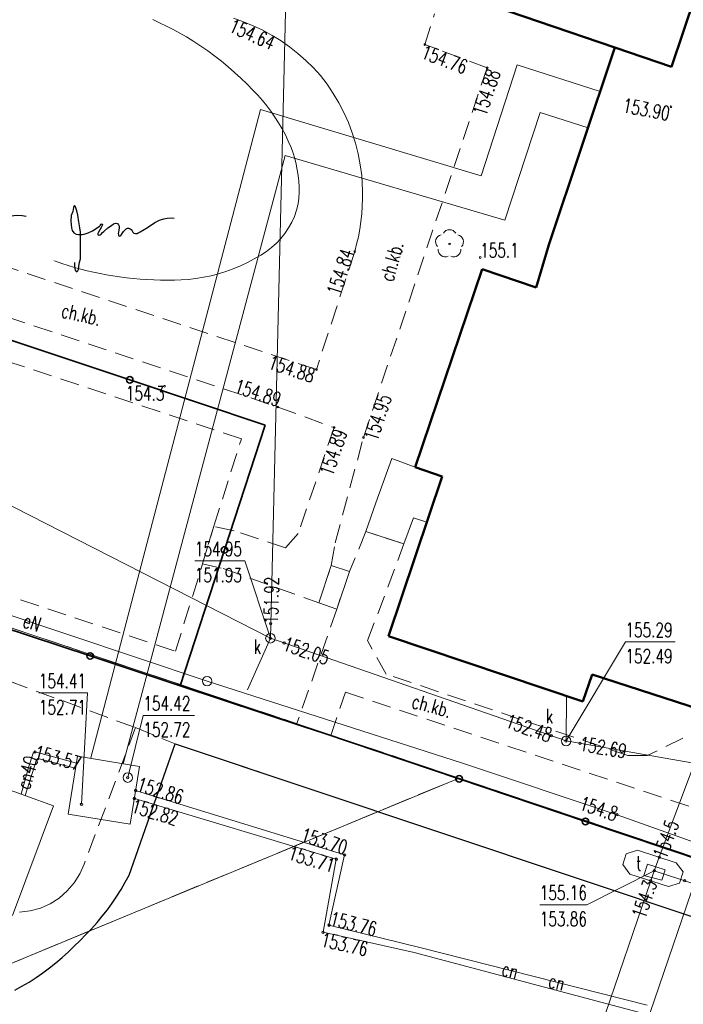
# Model space of a CAD drawing. Header units: metres. Extents: x 7454870 to 7460959, y 5886692 to 5887063.
# Tile 5 of 55: x 7457845 to 7457880, y 5886814 to 5886865. Entities that reach past the tile are written whole.
import ezdxf
from ezdxf import colors
from ezdxf.entities.mleader import LeaderData, LeaderLine
from ezdxf.enums import TextEntityAlignment as Align
from ezdxf.math import Vec2, Vec3

# ---------------------------------------------------------------- set-up
doc = ezdxf.new("R2010")
doc.units = ezdxf.units.M
doc.header["$MEASUREMENT"] = 0
for name, pattern in [('1_OTKC', [1.5, 1, -0.5]), ('1_OTKJ', [2, 1.5, -0.5]), ('1_OTKK', [0]), ('1_OTKS', [0]), ('1_OTKSG', [0]), ('1_OTSP', [1.5, 1, -0.5]), ('1_OTSZ', [1.5, 1, -0.5]), ('2_EGBS', [0]), ('2_EGBSG', [0]), ('2_EGBU_A', [0]), ('3_SUCP', [0]), ('3_SUEP_A', [0]), ('3_SUKP', [0]), ('3_SULL', [0]), ('3_SUPK', [0]), ('3_SUPW', [0]), ('3_SUTP_A', [0]), ('EGDE', [0]), ('EGKK', [2, 1.5, -0.5])]:
    doc.linetypes.add(name, pattern=pattern)
doc.layers.get('0').update_dxf_attribs({"color": 210, "linetype": 'CONTINUOUS', "lineweight": 100})
for name, color, linetype in [('- kanalizacja deszczowa opis', 111, 'CONTINUOUS'), ('^ podpisy', 5, 'CONTINUOUS'), ('^ ramka opisy', 15, 'CONTINUOUS'), ('^ ramka podpisy', 5, 'CONTINUOUS')]:
    doc.layers.add(name, color=color, linetype=linetype)
for name, color, linetype, lineweight in [('Dzialki', 7, 'EGDE', 18), ('EGBB_L_0', 7, '2_EGBU_A', 50), ('EGBE_L_3', 7, '2_EGBS', 18), ('Kontury', 3, 'EGKK', 18), ('OTK_E_T_1', 7, 'CONTINUOUS', 0), ('OTK_L_0', 7, '1_OTKJ', 18), ('OTK_L_1', 7, '1_OTKK', 25), ('OTK_L_2', 7, '1_OTKC', 18), ('OTK_L_6', 7, '1_OTKS', 18), ('OTO_L_0', 7, 'CONTINUOUS', 35), ('OTR_T_0', 7, 'CONTINUOUS', 18), ('OTR_T_1', 7, 'CONTINUOUS', 18), ('OTS_L_1', 7, '1_OTSP', 18), ('OTS_L_2', 7, '1_OTSZ', 18), ('OTZ_T_0', 85, 'CONTINUOUS', 18), ('SUCP_E_T_0', 203, 'CONTINUOUS', 18), ('SUCP_L_0', 203, '3_SUCP', 18), ('SUCR_T_0', 203, 'CONTINUOUS', 18), ('SUE_T_3', 7, 'CONTINUOUS', 18), ('SUEP_E_T_0', 1, 'CONTINUOUS', 0), ('SUEP_L_0', 1, '3_SUEP_A', 18), ('SUER_T_0', 1, 'CONTINUOUS', 18), ('SUKP_L_0', 36, '3_SUKP', 18), ('SUKR_T_0', 36, 'CONTINUOUS', 18), ('SUL_L_0', 7, '3_SULL', 18), ('SUP_E_T_1', 7, 'CONTINUOUS', 0), ('SUP_L_1', 7, '3_SUPK', 18), ('SUP_L_3', 7, '3_SUPW', 18), ('SUP_T_4', 7, 'CONTINUOUS', 18), ('SUTP_L_0', 30, '3_SUTP_A', 18), ('SUTR_T_0', 30, 'CONTINUOUS', 18)]:
    doc.layers.add(name, color=color, linetype=linetype, lineweight=lineweight)
doc.styles.add('ARIAL', font='arial.ttf')
doc.styles.get("Standard").update_dxf_attribs({"font": 'Simplex.SHX', "width": 0.75})
doc.styles.add('styl tekstu_1-50', font='arial.ttf', dxfattribs={"width": 0.8, "height": 10})

# ---------------------------------------------------------------- blocks, each defined once
blk = doc.blocks.new('2_OTRN')
at = {"color": 0, "linetype": 'Continuous'}
blk.add_circle((0, 0), 0.045, dxfattribs=at)
blk = doc.blocks.new('2_OTRS')
at = {"color": 0, "linetype": 'Continuous'}
blk.add_circle((0, 0), 0.045, dxfattribs=at)
blk = doc.blocks.new('2_OTZL')
at = {"color": 0, "linetype": 'Continuous'}
blk.add_circle((0, 0), 0.045, dxfattribs=at)
for centre, start, end in [((0, 0.375), 30.1401, 149.8599), ((-0.357, 0.116), 102.1445, 221.86), ((0.357, 0.116), 318.14, 77.8555), ((-0.22, -0.303), 174.1482, 293.8542), ((0.22, -0.303), 246.1458, 5.8518)]:
    blk.add_arc(centre, 0.375, start, end, dxfattribs=at)
blk = doc.blocks.new('4_SUPS')
at = {"color": 0, "linetype": 'Continuous'}
blk.add_circle((0, 0), 0.0625, dxfattribs=at)
blk = doc.blocks.new('4_SUPP')
at = {"color": 0, "linetype": 'Continuous'}
blk.add_circle((0, 0), 0.25, dxfattribs=at)
blk = doc.blocks.new('4_SUPW')
at = {"color": 0, "linetype": 'Continuous'}
blk.add_circle((0, 0), 0.25, dxfattribs=at)
blk = doc.blocks.new('Paweł Tomaszewski')
at = {"layer": '^ ramka podpisy'}
for points in [[(198.7, -51.6), (198.7, -56.5), (199.7, -61.1), (200.8, -62.6), (201.9, -62.8), (202.9, -62), (203.4, -60.4), (204, -56.5), (205, -51.5), (206.1, -47.2), (206.1, -42), (206.1, -32.2), (206.1, -21.9), (206.1, -14.8), (205.2, -9.4), (203.9, -2.4), (202.8, 5.7), (201.7, 11), (200.3, 14.6), (199.5, 16.8), (198.7, 17.1), (198.3, 17.1), (197.9, 16.5), (197.7, 15.1), (196.7, 10.3), (194.7, 5.3), (194.3, -1.5), (194.9, -9.4), (196, -12.8), (197.9, -15.6), (200.7, -17.1), (203.4, -17.6), (205.7, -17.9), (207.9, -17.9), (210.3, -17.3), (215.4, -15.5), (220.7, -13.1), (226.1, -9.5), (229.2, -7.7), (230.2, -6.5), (230.8, -5.3), (231.7, -4.9), (232.3, -5.1), (232.6, -5.7), (232.5, -6.8), (231.3, -9.3), (227.8, -14.9), (227, -16.6), (227, -18.2), (228.4, -18.5), (230, -18.1), (231.3, -17.2), (232.9, -15.4), (234.2, -13.9), (239.3, -9.6), (243.5, -6.8), (246.1, -4.7), (249, -4), (250.9, -4.5), (252.4, -5.9), (252.9, -7.6), (252.9, -9.7), (252.7, -12.5), (252.2, -14.9), (251.8, -16.6), (252.1, -18.3), (252.8, -19.2), (253.7, -19.6), (254.6, -19.4), (255.5, -18.4), (256.6, -16.4), (258.2, -14.2), (260.2, -12.1), (261.7, -10.7), (263.1, -10.2), (264.6, -10.2), (266.3, -10.7), (267.6, -11.7), (268.7, -13.3), (269.5, -14.8), (270.9, -16), (272.9, -16.6), (275.1, -16.3), (276.3, -15.7), (278.6, -14.5), (283.5, -11.7), (288.7, -8.3), (296.2, -3.3), (302, -0.4), (307.3, 1.5), (311.5, 2.3), (316.3, 2.7), (320, 2.2)], [(0, 0), (12.3, -18.8), (19.3, -30.1), (27.8, -44.4), (35.5, -58.9), (42.2, -71.4), (45.8, -81.5), (49.9, -97.2), (53.1, -112), (54.9, -121.5), (54.9, -129.9), (54.9, -138.7), (54.4, -147.5), (52, -155.2), (49.4, -160.2), (47, -161.6), (45, -161.6), (42.6, -161), (38.5, -158.2), (34.4, -153.4), (32, -149.6), (28.5, -141.3), (24.5, -130.4), (20.5, -116.3), (17.2, -104.6), (13.7, -85.6), (13.1, -74.8), (13.1, -62.4), (15, -46.8), (19.8, -28), (23.9, -18.3), (28, -9.8), (32.8, -3.8), (36.7, 0.3), (38.6, 1.6), (39.6, 1.7), (40.5, 1.5), (41.3, 0.6), (41.7, -0.4), (42, -1.7), (42.3, -5.7), (42.3, -9.6), (42.3, -14.1), (42.3, -22.4), (41.8, -28.5), (40.6, -33.6), (40.6, -37.6), (41.3, -42), (42.1, -44.7), (43.8, -46.7), (44.6, -47.2), (46, -47.3), (47.2, -46.8), (48.3, -45.9), (49.2, -44.4), (50.9, -42.2), (52.7, -40.1), (54.3, -38.3), (55.8, -34.5), (56.2, -33.1), (56.5, -31.1), (56.5, -30.4), (55.8, -30.2), (55.1, -30.2), (54.7, -30.9), (54.7, -32), (53.8, -41), (53.2, -46.8), (53.6, -50), (54.8, -53.1), (56.1, -54.6), (57.9, -55.2), (60.1, -54.8), (62.5, -53.5), (64.4, -51.3), (66.4, -48.1)], [(84, -12.6), (97.1, -4.7), (106.2, -0.1), (114.9, 3.4), (120.3, 4.8), (124.9, 5.4), (129.8, 5.9), (134.9, 5.4), (140, 4.7)], [(72.2, -35.5), (72, -39), (72, -42.5), (72, -45.5), (72.8, -47.9), (74, -49.9), (75.5, -50.8), (76.8, -51), (78.1, -50.7), (79.7, -49.6), (81.1, -48), (82.2, -45.5), (82.7, -42.7), (83.3, -39.4), (84.6, -34.3), (86.1, -30.5), (87.8, -25.1), (89.3, -22.2), (90.5, -20.8), (91.7, -20.8), (92.7, -21.4), (93.5, -23.1), (93.7, -26.2), (94, -31.6), (94, -41.3), (94, -46.4), (93.5, -50.7), (92.7, -53.4), (91.6, -54.6), (89.2, -54.6)], [(66.4, -48.1), (68.5, -43.7), (69.9, -39.9), (72.3, -35.3), (73.4, -31.5), (73.7, -28.3)]]:
    blk.add_lwpolyline(points, dxfattribs=at)

msp = doc.modelspace()

# ---------------------------------------------------------------- linework, layer by layer
at = {"layer": 'Dzialki'}
for p, q in [((7457764.48, 5886860.41), (7457868.5, 5886825.54)), ((7457841.66, 5886826.09), (7457847.2, 5886824.09)), ((7457868.5, 5886825.54), (7457834.94, 5886811.66)), ((7457868.5, 5886825.54), (7457882.97, 5886820.67)), ((7457847.2, 5886824.09), (7457845.05, 5886818.33))]:
    msp.add_line(p, q, dxfattribs=at)
at = {"layer": 'EGBB_L_0', "linetype": '2_EGBU_A'}
for p, q in [((7457879.66, 5886862.88), (7457882.2, 5886870.43)), ((7457864.93, 5886867.91), (7457876.69, 5886863.89)), ((7457876.69, 5886863.89), (7457873.22, 5886853.53)), ((7457876.69, 5886863.89), (7457879.66, 5886862.88)), ((7457873.22, 5886853.53), (7457872.56, 5886851.29)), ((7457869.72, 5886852.25), (7457866.2, 5886841.86)), ((7457872.56, 5886851.29), (7457869.72, 5886852.25)), ((7457866.2, 5886841.86), (7457867.62, 5886841.37)), ((7457867.62, 5886841.37), (7457864.79, 5886832.99)), ((7457864.79, 5886832.99), (7457875.01, 5886829.56)), ((7457875.01, 5886829.56), (7457875.49, 5886830.97)), ((7457875.49, 5886830.97), (7457881.17, 5886829.14))]:
    msp.add_line(p, q, dxfattribs=at)
at = {"layer": 'EGBE_L_3', "linetype": '2_EGBS'}
for p, q in [((7457864.98, 5886842.32), (7457864.14, 5886839.99)), ((7457866.2, 5886841.86), (7457864.98, 5886842.32)), ((7457867.62, 5886841.37), (7457866.2, 5886841.86)), ((7457866.81, 5886838.97), (7457867.62, 5886841.37)), ((7457864.14, 5886839.99), (7457863.61, 5886838.49)), ((7457866.11, 5886839.21), (7457866.81, 5886838.97)), ((7457863.61, 5886838.49), (7457865.61, 5886837.83))]:
    msp.add_line(p, q, dxfattribs=at)
at = {"layer": 'EGBE_L_3', "linetype": '2_EGBSG'}
msp.add_line((7457865.61, 5886837.83), (7457866.11, 5886839.21), dxfattribs=at)
at = {"layer": 'Kontury'}
for p, q in [((7457764.48, 5886860.41), (7457868.5, 5886825.54)), ((7457834.94, 5886811.66), (7457868.5, 5886825.54)), ((7457868.5, 5886825.54), (7457882.97, 5886820.67))]:
    msp.add_line(p, q, dxfattribs=at)
at = {"layer": 'OTK_L_0', "linetype": '1_OTKJ'}
for p, q in [((7457853.59, 5886827.34), (7457851.18, 5886820.45)), ((7457899.88, 5886811.87), (7457853.59, 5886827.34)), ((7457851.18, 5886820.45), (7457850.975, 5886820.071)), ((7457850.975, 5886820.071), (7457850.757, 5886819.699)), ((7457850.527, 5886819.334), (7457850.285, 5886818.977)), ((7457850.757, 5886819.699), (7457850.527, 5886819.334)), ((7457850.285, 5886818.977), (7457850.032, 5886818.629)), ((7457849.767, 5886818.288), (7457849.491, 5886817.957)), ((7457850.032, 5886818.629), (7457849.767, 5886818.288)), ((7457849.491, 5886817.957), (7457849.204, 5886817.635)), ((7457848.907, 5886817.323), (7457848.6, 5886817.02)), ((7457849.204, 5886817.635), (7457848.907, 5886817.323)), ((7457848.296, 5886816.711), (7457847.983, 5886816.411)), ((7457848.6, 5886817.02), (7457848.296, 5886816.711)), ((7457847.983, 5886816.411), (7457847.66, 5886816.122)), ((7457847.329, 5886815.843), (7457846.989, 5886815.574)), ((7457847.66, 5886816.122), (7457847.329, 5886815.843)), ((7457846.64, 5886815.317), (7457846.284, 5886815.07)), ((7457846.989, 5886815.574), (7457846.64, 5886815.317)), ((7457845.548, 5886814.612), (7457845.17, 5886814.4)), ((7457845.919, 5886814.835), (7457845.548, 5886814.612)), ((7457846.284, 5886815.07), (7457845.919, 5886814.835))]:
    msp.add_line(p, q, dxfattribs=at)
at = {"layer": 'OTK_L_1', "linetype": '1_OTKK'}
for p, q in [((7457851.18, 5886820.45), (7457853.59, 5886827.34)), ((7457853.59, 5886827.34), (7457899.88, 5886811.87)), ((7457850.975, 5886820.071), (7457851.18, 5886820.45)), ((7457850.757, 5886819.699), (7457850.975, 5886820.071)), ((7457850.285, 5886818.977), (7457850.527, 5886819.334)), ((7457850.527, 5886819.334), (7457850.757, 5886819.699)), ((7457850.032, 5886818.629), (7457850.285, 5886818.977)), ((7457849.491, 5886817.957), (7457849.767, 5886818.288)), ((7457849.767, 5886818.288), (7457850.032, 5886818.629)), ((7457849.204, 5886817.635), (7457849.491, 5886817.957)), ((7457848.6, 5886817.02), (7457848.907, 5886817.323)), ((7457848.907, 5886817.323), (7457849.204, 5886817.635)), ((7457847.983, 5886816.411), (7457848.296, 5886816.711)), ((7457848.296, 5886816.711), (7457848.6, 5886817.02)), ((7457847.66, 5886816.122), (7457847.983, 5886816.411)), ((7457846.989, 5886815.574), (7457847.329, 5886815.843)), ((7457847.329, 5886815.843), (7457847.66, 5886816.122)), ((7457846.284, 5886815.07), (7457846.64, 5886815.317)), ((7457846.64, 5886815.317), (7457846.989, 5886815.574)), ((7457845.17, 5886814.4), (7457845.548, 5886814.612)), ((7457845.548, 5886814.612), (7457845.919, 5886814.835)), ((7457845.919, 5886814.835), (7457846.284, 5886815.07))]:
    msp.add_line(p, q, dxfattribs=at)
at = {"layer": 'OTK_L_2', "linetype": '1_OTKC'}
for p, q in [((7457856.66, 5886865.43), (7457857.183, 5886865.247)), ((7457857.183, 5886865.247), (7457857.695, 5886865.036)), ((7457866.71, 5886864.05), (7457867.22, 5886865.67)), ((7457857.695, 5886865.036), (7457858.195, 5886864.797)), ((7457858.195, 5886864.797), (7457858.681, 5886864.531)), ((7457858.681, 5886864.531), (7457859.152, 5886864.239)), ((7457859.152, 5886864.239), (7457859.606, 5886863.922)), ((7457859.606, 5886863.922), (7457860.042, 5886863.58)), ((7457869.98, 5886862.83), (7457866.71, 5886864.05)), ((7457860.042, 5886863.58), (7457860.459, 5886863.216)), ((7457860.459, 5886863.216), (7457860.856, 5886862.828)), ((7457860.856, 5886862.828), (7457861.23, 5886862.42)), ((7457863.48, 5886843.42), (7457869.98, 5886862.83)), ((7457861.23, 5886862.42), (7457861.578, 5886861.962)), ((7457861.578, 5886861.962), (7457861.899, 5886861.484)), ((7457861.899, 5886861.484), (7457862.193, 5886860.989)), ((7457862.193, 5886860.989), (7457862.457, 5886860.478)), ((7457862.457, 5886860.478), (7457862.691, 5886859.952)), ((7457862.691, 5886859.952), (7457862.895, 5886859.413)), ((7457862.895, 5886859.413), (7457863.067, 5886858.864)), ((7457863.067, 5886858.864), (7457863.207, 5886858.306)), ((7457863.207, 5886858.306), (7457863.315, 5886857.741)), ((7457863.315, 5886857.741), (7457863.39, 5886857.17)), ((7457863.39, 5886857.17), (7457863.42, 5886856.768)), ((7457863.42, 5886856.768), (7457863.436, 5886856.365)), ((7457863.436, 5886855.962), (7457863.421, 5886855.56)), ((7457863.436, 5886856.365), (7457863.436, 5886855.962)), ((7457863.421, 5886855.56), (7457863.392, 5886855.158)), ((7457863.392, 5886855.158), (7457863.347, 5886854.757)), ((7457863.347, 5886854.757), (7457863.287, 5886854.359)), ((7457861.01, 5886846.99), (7457839.87, 5886854)), ((7457863.213, 5886853.962), (7457863.124, 5886853.569)), ((7457863.287, 5886854.359), (7457863.213, 5886853.962)), ((7457863.124, 5886853.569), (7457863.02, 5886853.18)), ((7457863.02, 5886853.18), (7457861.01, 5886846.99)), ((7457839.06, 5886851.65), (7457858.99, 5886845.02)), ((7457858.99, 5886845.02), (7457861.94, 5886843.94)), ((7457861.94, 5886843.94), (7457860.05, 5886838.38)), ((7457861.99, 5886837.89), (7457863.48, 5886843.42)), ((7457855.62, 5886838.76), (7457855.03, 5886836.78)), ((7457856.69, 5886838.52), (7457855.62, 5886838.76)), ((7457859.39, 5886837.63), (7457856.69, 5886838.52)), ((7457860.05, 5886838.38), (7457859.39, 5886837.63)), ((7457863.61, 5886838.49), (7457862.75, 5886836.38)), ((7457865.61, 5886837.83), (7457863.61, 5886838.49)), ((7457861.79, 5886836.7), (7457861.99, 5886837.89)), ((7457863.7, 5886832.76), (7457865.61, 5886837.83)), ((7457855.03, 5886836.78), (7457856.11, 5886836.54)), ((7457856.11, 5886836.54), (7457861.14, 5886834.74)), ((7457861.14, 5886834.74), (7457861.79, 5886836.7)), ((7457862.75, 5886836.38), (7457862.08, 5886834.41)), ((7457853.853, 5886830.386), (7457837.28, 5886835.87)), ((7457862.08, 5886834.41), (7457859.969, 5886828.363)), ((7457836.44, 5886833.73), (7457851.51, 5886828.19)), ((7457864.67, 5886831), (7457863.7, 5886832.76)), ((7457877.37, 5886826.73), (7457864.67, 5886831)), ((7457887, 5886830.91), (7457878.39, 5886826.72)), ((7457860.37, 5886828.23), (7457853.853, 5886830.386)), ((7457861.772, 5886827.775), (7457862.53, 5886830.05)), ((7457862.53, 5886830.05), (7457887.41, 5886821.8)), ((7457851.51, 5886828.19), (7457848.816, 5886821.03)), ((7457851.51, 5886828.19), (7457853.59, 5886827.34)), ((7457859.969, 5886828.363), (7457860.37, 5886828.23)), ((7457860.37, 5886828.23), (7457861.4, 5886827.9)), ((7457861.4, 5886827.9), (7457861.772, 5886827.775)), ((7457901.712, 5886814.299), (7457861.4, 5886827.9)), ((7457851.18, 5886820.45), (7457853.59, 5886827.34)), ((7457853.59, 5886827.34), (7457899.88, 5886811.87)), ((7457878.39, 5886826.72), (7457877.37, 5886826.73)), ((7457848.816, 5886821.03), (7457848.591, 5886820.515)), ((7457848.591, 5886820.515), (7457848.293, 5886820.039)), ((7457850.975, 5886820.071), (7457851.18, 5886820.45)), ((7457848.293, 5886820.039), (7457847.928, 5886819.613)), ((7457850.757, 5886819.699), (7457850.975, 5886820.071)), ((7457847.503, 5886819.245), (7457847.029, 5886818.944)), ((7457847.928, 5886819.613), (7457847.503, 5886819.245)), ((7457850.285, 5886818.977), (7457850.527, 5886819.334)), ((7457850.527, 5886819.334), (7457850.757, 5886819.699)), ((7457846.515, 5886818.717), (7457845.974, 5886818.568)), ((7457847.029, 5886818.944), (7457846.515, 5886818.717)), ((7457850.032, 5886818.629), (7457850.285, 5886818.977)), ((7457845.974, 5886818.568), (7457845.416, 5886818.502)), ((7457849.491, 5886817.957), (7457849.767, 5886818.288)), ((7457849.767, 5886818.288), (7457850.032, 5886818.629)), ((7457849.204, 5886817.635), (7457849.491, 5886817.957)), ((7457848.6, 5886817.02), (7457848.907, 5886817.323)), ((7457848.907, 5886817.323), (7457849.204, 5886817.635)), ((7457847.983, 5886816.411), (7457848.296, 5886816.711)), ((7457848.296, 5886816.711), (7457848.6, 5886817.02)), ((7457847.66, 5886816.122), (7457847.983, 5886816.411)), ((7457846.989, 5886815.574), (7457847.329, 5886815.843)), ((7457847.329, 5886815.843), (7457847.66, 5886816.122)), ((7457846.284, 5886815.07), (7457846.64, 5886815.317)), ((7457846.64, 5886815.317), (7457846.989, 5886815.574)), ((7457845.17, 5886814.4), (7457845.548, 5886814.612)), ((7457845.548, 5886814.612), (7457845.919, 5886814.835)), ((7457845.919, 5886814.835), (7457846.284, 5886815.07))]:
    msp.add_line(p, q, dxfattribs=at)
at = {"layer": 'OTK_L_6', "linetype": '1_OTKS'}
for p, q in [((7457861.79, 5886836.7), (7457861.14, 5886834.74)), ((7457862.75, 5886836.38), (7457861.79, 5886836.7)), ((7457862.08, 5886834.41), (7457862.75, 5886836.38))]:
    msp.add_line(p, q, dxfattribs=at)
at = {"layer": 'OTK_L_6', "linetype": '1_OTKSG'}
msp.add_line((7457861.14, 5886834.74), (7457862.08, 5886834.41), dxfattribs=at)
at = {"layer": 'OTO_L_0'}
for p, q in [((7457851.206, 5886846.445), (7457844.653, 5886848.632)), ((7457858.32, 5886844.07), (7457851.206, 5886846.445)), ((7457856.181, 5886837.516), (7457858.32, 5886844.07)), ((7457853.853, 5886830.386), (7457856.181, 5886837.516)), ((7457844.4, 5886833.514), (7457849.127, 5886831.95)), ((7457849.127, 5886831.95), (7457853.853, 5886830.386)), ((7457853.853, 5886830.386), (7457860.37, 5886828.23)), ((7457861.4, 5886827.9), (7457860.37, 5886828.23)), ((7457861.4, 5886827.9), (7457868.506, 5886825.502)), ((7457868.506, 5886825.502), (7457875.137, 5886823.265)), ((7457875.137, 5886823.265), (7457881.768, 5886821.028))]:
    msp.add_line(p, q, dxfattribs=at)
for centre in [(7457851.206, 5886846.445), (7457856.181, 5886837.516), (7457849.127, 5886831.95), (7457868.506, 5886825.502), (7457875.137, 5886823.265)]:
    msp.add_circle(centre, 0.17, dxfattribs=at)
at = {"layer": 'OTS_L_1', "linetype": '1_OTSP'}
for p, q in [((7457852.775, 5886865.196), (7457852.413, 5886865.364)), ((7457853.135, 5886865.021), (7457852.775, 5886865.196)), ((7457853.49, 5886864.838), (7457853.135, 5886865.021)), ((7457853.842, 5886864.648), (7457853.49, 5886864.838)), ((7457854.19, 5886864.45), (7457853.842, 5886864.648)), ((7457854.572, 5886864.214), (7457854.19, 5886864.45)), ((7457854.947, 5886863.968), (7457854.572, 5886864.214)), ((7457855.315, 5886863.712), (7457854.947, 5886863.968)), ((7457855.677, 5886863.445), (7457855.315, 5886863.712)), ((7457856.031, 5886863.169), (7457855.677, 5886863.445)), ((7457856.377, 5886862.884), (7457856.031, 5886863.169)), ((7457856.715, 5886862.589), (7457856.377, 5886862.884)), ((7457857.045, 5886862.285), (7457856.715, 5886862.589)), ((7457857.367, 5886861.972), (7457857.045, 5886862.285)), ((7457857.68, 5886861.65), (7457857.367, 5886861.972)), ((7457857.932, 5886861.388), (7457857.68, 5886861.65)), ((7457858.174, 5886861.116), (7457857.932, 5886861.388)), ((7457858.405, 5886860.835), (7457858.174, 5886861.116)), ((7457858.624, 5886860.544), (7457858.405, 5886860.835)), ((7457858.831, 5886860.245), (7457858.624, 5886860.544)), ((7457859.026, 5886859.938), (7457858.831, 5886860.245)), ((7457859.209, 5886859.624), (7457859.026, 5886859.938)), ((7457859.379, 5886859.302), (7457859.209, 5886859.624)), ((7457859.536, 5886858.974), (7457859.379, 5886859.302)), ((7457859.68, 5886858.64), (7457859.536, 5886858.974)), ((7457859.782, 5886858.356), (7457859.68, 5886858.64)), ((7457859.87, 5886858.068), (7457859.782, 5886858.356)), ((7457859.944, 5886857.776), (7457859.87, 5886858.068)), ((7457860.004, 5886857.481), (7457859.944, 5886857.776)), ((7457860.05, 5886857.183), (7457860.004, 5886857.481)), ((7457860.081, 5886856.883), (7457860.05, 5886857.183)), ((7457860.098, 5886856.583), (7457860.081, 5886856.883)), ((7457860.1, 5886856.281), (7457860.098, 5886856.583)), ((7457860.06, 5886855.68), (7457860.087, 5886855.98)), ((7457860.087, 5886855.98), (7457860.1, 5886856.281)), ((7457859.971, 5886855.351), (7457860.06, 5886855.68)), ((7457859.713, 5886854.719), (7457859.855, 5886855.03)), ((7457859.855, 5886855.03), (7457859.971, 5886855.351)), ((7457859.357, 5886854.137), (7457859.547, 5886854.421)), ((7457859.547, 5886854.421), (7457859.713, 5886854.719)), ((7457858.911, 5886853.622), (7457859.144, 5886853.87)), ((7457859.144, 5886853.87), (7457859.357, 5886854.137)), ((7457845.075, 5886853.595), (7457845.439, 5886853.421)), ((7457845.439, 5886853.421), (7457845.806, 5886853.254)), ((7457858.387, 5886853.185), (7457858.658, 5886853.393)), ((7457858.658, 5886853.393), (7457858.911, 5886853.622)), ((7457845.806, 5886853.254), (7457846.177, 5886853.096)), ((7457846.177, 5886853.096), (7457846.552, 5886852.946)), ((7457846.552, 5886852.946), (7457846.929, 5886852.804)), ((7457857.749, 5886852.793), (7457858.1, 5886853)), ((7457858.1, 5886853), (7457858.387, 5886853.185)), ((7457846.929, 5886852.804), (7457847.31, 5886852.67)), ((7457847.31, 5886852.67), (7457847.638, 5886852.558)), ((7457847.638, 5886852.558), (7457847.968, 5886852.452)), ((7457847.968, 5886852.452), (7457848.3, 5886852.353)), ((7457848.3, 5886852.353), (7457848.634, 5886852.261)), ((7457856.643, 5886852.274), (7457857.02, 5886852.43)), ((7457857.02, 5886852.43), (7457857.388, 5886852.603)), ((7457857.388, 5886852.603), (7457857.749, 5886852.793)), ((7457848.634, 5886852.261), (7457848.969, 5886852.175)), ((7457848.969, 5886852.175), (7457849.307, 5886852.097)), ((7457849.307, 5886852.097), (7457849.646, 5886852.025)), ((7457849.646, 5886852.025), (7457849.986, 5886851.96)), ((7457849.986, 5886851.96), (7457850.327, 5886851.901)), ((7457850.327, 5886851.901), (7457850.67, 5886851.85)), ((7457850.67, 5886851.85), (7457851.028, 5886851.803)), ((7457851.028, 5886851.803), (7457851.387, 5886851.763)), ((7457854.675, 5886851.766), (7457855.077, 5886851.831)), ((7457855.077, 5886851.831), (7457855.476, 5886851.914)), ((7457855.476, 5886851.914), (7457855.87, 5886852.016)), ((7457855.87, 5886852.016), (7457856.26, 5886852.136)), ((7457856.26, 5886852.136), (7457856.643, 5886852.274)), ((7457851.387, 5886851.763), (7457851.746, 5886851.731)), ((7457851.746, 5886851.731), (7457852.106, 5886851.707)), ((7457852.106, 5886851.707), (7457852.467, 5886851.69)), ((7457852.467, 5886851.69), (7457852.827, 5886851.681)), ((7457852.827, 5886851.681), (7457853.188, 5886851.679)), ((7457853.188, 5886851.679), (7457853.549, 5886851.685)), ((7457853.549, 5886851.685), (7457853.91, 5886851.699)), ((7457853.91, 5886851.699), (7457854.27, 5886851.72)), ((7457854.27, 5886851.72), (7457854.675, 5886851.766))]:
    msp.add_line(p, q, dxfattribs=at)
at = {"layer": 'OTS_L_2', "linetype": '1_OTSZ'}
for p, q in [((7457857.07, 5886843.35), (7457838.98, 5886849.34)), ((7457855.62, 5886838.76), (7457857.07, 5886843.35)), ((7457855.03, 5886836.78), (7457855.62, 5886838.76)), ((7457835.51, 5886838.19), (7457853.61, 5886832.2)), ((7457853.61, 5886832.2), (7457855.03, 5886836.78))]:
    msp.add_line(p, q, dxfattribs=at)
at = {"layer": 'SUCP_L_0', "linetype": '3_SUCP'}
for p, q in [((7457845.716, 5886824.625), (7457846.31, 5886826.5)), ((7457846.14, 5886826.84), (7457845.89, 5886826.09)), ((7457846.23, 5886826.91), (7457846.14, 5886826.84)), ((7457847.08, 5886826.69), (7457846.23, 5886826.91)), ((7457846.31, 5886826.5), (7457846.38, 5886826.56)), ((7457846.38, 5886826.56), (7457847.73, 5886826.21)), ((7457848.405, 5886826.32), (7457847.08, 5886826.69)), ((7457845.89, 5886826.09), (7457845.512, 5886824.699)), ((7457847.73, 5886826.21), (7457848.363, 5886826.064)), ((7457862.056, 5886821.283), (7457851.449, 5886824.47)), ((7457851.517, 5886824.89), (7457862.494, 5886821.506)), ((7457862.494, 5886821.506), (7457861.67, 5886817.82)), ((7457861.362, 5886817.448), (7457862.056, 5886821.283)), ((7457861.67, 5886817.82), (7457866.449, 5886816.643)), ((7457866.14, 5886816.381), (7457861.362, 5886817.448)), ((7457866.449, 5886816.643), (7457878.381, 5886813.626)), ((7457877.924, 5886813.243), (7457866.14, 5886816.381))]:
    msp.add_line(p, q, dxfattribs=at)
at = {"layer": 'SUCR_T_0', "linetype": 'Continuous', "lineweight": 0}
for p, q in [((7457846.435, 5886830.008), (7457848.986, 5886830.008)), ((7457848.674, 5886824.169), (7457848.986, 5886830.008)), ((7457851.104, 5886825.567), (7457851.92, 5886828.833)), ((7457851.92, 5886828.833), (7457854.607, 5886828.833))]:
    msp.add_line(p, q, dxfattribs=at)
at = {"layer": 'SUEP_L_0', "linetype": '3_SUEP_A'}
for p, q in [((7457855.27, 5886830.63), (7457836.65, 5886836.86)), ((7457868.69, 5886826.33), (7457855.27, 5886830.63)), ((7457876.8, 5886823.62), (7457868.69, 5886826.33)), ((7457882.13, 5886821.71), (7457876.8, 5886823.62)), ((7457875.437, 5886804.115), (7457881.67, 5886822.431))]:
    msp.add_line(p, q, dxfattribs=at)
at = {"layer": 'SUKP_L_0', "linetype": '3_SUKP'}
for p, q in [((7457858.594, 5886832.88), (7457859.487, 5886869.561)), ((7457858.594, 5886832.88), (7457831.46, 5886846.72)), ((7457858.594, 5886832.88), (7457857.39, 5886830.173)), ((7457874.124, 5886827.488), (7457858.594, 5886832.88)), ((7457874.139, 5886829.852), (7457874.124, 5886827.488)), ((7457874.124, 5886827.488), (7457889.534, 5886824.806))]:
    msp.add_line(p, q, dxfattribs=at)
at = {"layer": 'SUKR_T_0', "linetype": 'Continuous', "lineweight": 0}
for p, q in [((7457854.625, 5886836.943), (7457857.258, 5886836.943)), ((7457858.594, 5886832.88), (7457857.258, 5886836.943)), ((7457874.124, 5886827.488), (7457877.242, 5886832.691)), ((7457877.242, 5886832.691), (7457879.848, 5886832.691))]:
    msp.add_line(p, q, dxfattribs=at)
at = {"layer": 'SUL_L_0', "linetype": '3_SULL'}
for p, q in [((7457871.555, 5886862.985), (7457869.665, 5886857.151)), ((7457875.92, 5886861.59), (7457871.555, 5886862.985)), ((7457858.069, 5886860.64), (7457849.167, 5886826.603)), ((7457869.665, 5886857.151), (7457858.069, 5886860.64)), ((7457870.912, 5886854.829), (7457872.762, 5886860.483)), ((7457872.762, 5886860.483), (7457875.281, 5886859.683)), ((7457850.859, 5886826.295), (7457859.376, 5886858.229)), ((7457859.376, 5886858.229), (7457870.912, 5886854.829))]:
    msp.add_line(p, q, dxfattribs=at)
at = {"layer": 'SUP_L_1', "linetype": '3_SUPK'}
for p, q in [((7457848.466, 5886826.688), (7457847.967, 5886823.654)), ((7457851.72, 5886826.151), (7457848.466, 5886826.688)), ((7457851.231, 5886823.117), (7457851.72, 5886826.151)), ((7457847.967, 5886823.654), (7457851.231, 5886823.117)), ((7457877.285, 5886821.57), (7457877.099, 5886820.998)), ((7457877.874, 5886821.754), (7457877.285, 5886821.57)), ((7457879.899, 5886821.098), (7457877.874, 5886821.754)), ((7457877.099, 5886820.998), (7457877.473, 5886820.501)), ((7457880.273, 5886820.611), (7457879.899, 5886821.098)), ((7457877.473, 5886820.501), (7457879.498, 5886819.845)), ((7457880.087, 5886820.029), (7457880.273, 5886820.611)), ((7457879.498, 5886819.845), (7457880.087, 5886820.029))]:
    msp.add_line(p, q, dxfattribs=at)
at = {"layer": 'SUP_L_3', "linetype": '3_SUPW'}
for p, q in [((7457878.399, 5886821.027), (7457878.204, 5886820.426)), ((7457879.332, 5886820.724), (7457878.399, 5886821.027)), ((7457878.204, 5886820.426), (7457879.155, 5886820.183)), ((7457879.155, 5886820.183), (7457879.332, 5886820.724))]:
    msp.add_line(p, q, dxfattribs=at)
at = {"layer": 'SUTP_L_0', "linetype": '3_SUTP_A'}
for p, q in [((7457881.833, 5886828.916), (7457879.015, 5886821.384)), ((7457879.015, 5886821.384), (7457878.752, 5886820.68)), ((7457878.569, 5886820.146), (7457878.752, 5886820.68)), ((7457878.752, 5886820.68), (7457880.147, 5886820.219)), ((7457873.89, 5886806.46), (7457878.569, 5886820.146)), ((7457880.147, 5886820.219), (7457906.55, 5886811.504))]:
    msp.add_line(p, q, dxfattribs=at)
at = {"layer": 'SUTR_T_0', "linetype": 'Continuous', "lineweight": 0}
for p in [(7457878.752, 5886820.68), (7457872.743, 5886818.895)]:
    msp.add_line(p, (7457875.213, 5886818.895), dxfattribs=at)

# ---------------------------------------------------------------- block references
at = {"layer": 'OTR_T_0'}
for p in [(7457866.71, 5886864.05), (7457869.98, 5886862.83), (7457879.631, 5886860.781), (7457863.02, 5886853.18), (7457861.01, 5886846.99), (7457858.99, 5886845.02), (7457861.94, 5886843.94), (7457863.48, 5886843.42)]:
    msp.add_blockref('2_OTRS', p, dxfattribs=at)
at = {"layer": 'OTR_T_1'}
for p in [(7457869.615, 5886852.87), (7457853.03, 5886846.113)]:
    msp.add_blockref('2_OTRN', p, dxfattribs=at)
at = {"layer": 'OTZ_T_0'}
msp.add_blockref('2_OTZL', (7457868.003, 5886853.579), dxfattribs=at)
at = {"layer": 'SUCR_T_0'}
for p in [(7457846.23, 5886826.91), (7457851.104, 5886825.567), (7457851.519, 5886824.889), (7457851.452, 5886824.469), (7457848.674, 5886824.169), (7457862.056, 5886821.283), (7457862.494, 5886821.506), (7457861.67, 5886817.82), (7457861.362, 5886817.448)]:
    msp.add_blockref('4_SUPS', p, dxfattribs=at)
at = {"layer": 'SUE_T_3'}
msp.add_blockref('4_SUPP', (7457855.27, 5886830.63), dxfattribs=at)
at = {"layer": 'SUER_T_0'}
msp.add_blockref('4_SUPS', (7457876.8, 5886823.62), dxfattribs=at)
at = {"layer": 'SUKR_T_0'}
for p in [(7457858.612, 5886833.64), (7457858.594, 5886832.88), (7457859.317, 5886832.629), (7457873.341, 5886827.76), (7457874.124, 5886827.488), (7457874.854, 5886827.361)]:
    msp.add_blockref('4_SUPS', p, dxfattribs=at)
at = {"layer": 'SUP_T_4'}
for p in [(7457858.594, 5886832.88), (7457874.124, 5886827.488), (7457851.104, 5886825.567)]:
    msp.add_blockref('4_SUPW', p, dxfattribs=at)
at = {"layer": 'SUTR_T_0'}
for p, rotation in [((7457879.015, 5886821.384), 69.48795769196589), ((7457878.566, 5886820.148), 71.13149245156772), ((7457880.346, 5886820.151), 341.7416885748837)]:
    msp.add_blockref('4_SUPS', p, dxfattribs=dict(at, rotation=rotation))
msp.add_blockref('4_SUPS', (7457878.752, 5886820.68), dxfattribs=at)

# ---------------------------------------------------------------- texts
at = {"layer": 'OTK_E_T_1', "lineweight": 9, "width": 0.7}
for rotation, p in [(74.4275, (7457864.959, 5886852.671)), (347.0054, (7457848.662, 5886849.878)), (344.93, (7457867.068, 5886829.329))]:
    msp.add_text('ch.kb.', height=0.75, rotation=rotation, dxfattribs=at).set_placement(p, align=Align.MIDDLE)
at = {"layer": 'OTR_T_0', "lineweight": 9, "width": 0.7}
for s, rotation, p in [('154.64', 336.2282, (7457856.66, 5886865.43)), ('154.76', 339.5404, (7457866.71, 5886864.05)), ('154.95', 71.4859, (7457863.48, 5886843.42))]:
    msp.add_text(s, height=0.75, rotation=rotation, dxfattribs=at).set_placement(p, align=Align.TOP_LEFT)
for s, rotation, p in [('154.88', 71.4829, (7457869.98, 5886862.83)), ('153.90', 349.3317, (7457879.631, 5886860.781)), ('154.88', 341.6545, (7457861.01, 5886846.99)), ('154.89', 71.2257, (7457861.94, 5886843.94))]:
    msp.add_text(s, height=0.75, rotation=rotation, dxfattribs=at).set_placement(p, align=Align.TOP_RIGHT)
for s, rotation, p in [('154.84', 72.0105, (7457863.02, 5886853.18)), ('154.89', 341.5996, (7457858.99, 5886845.02))]:
    msp.add_text(s, height=0.75, rotation=rotation, dxfattribs=at).set_placement(p, align=Align.RIGHT)
at = {"layer": 'OTR_T_1', "lineweight": 9, "width": 0.7}
msp.add_text('155.1', height=0.75, dxfattribs=at).set_placement((7457869.615, 5886852.87))
msp.add_text('154.3', height=0.75, dxfattribs=at).set_placement((7457853.03, 5886846.113), align=Align.TOP_RIGHT)
at = {"layer": 'SUCP_E_T_0', "lineweight": 9, "width": 0.7}
for s, rotation, p in [('cn40', 74.8142, (7457845.593, 5886824.996)), ('cn', 345.8122, (7457870.776, 5886815.549)), ('cn', 345.8122, (7457873.228, 5886814.929))]:
    msp.add_text(s, height=0.75, rotation=rotation, dxfattribs=at).set_placement(p, align=Align.MIDDLE_LEFT)
at = {"layer": 'SUCR_T_0', "lineweight": 9, "width": 0.7}
for s, p in [('154.41', (7457846.435, 5886831.008)), ('152.71', (7457846.435, 5886829.633)), ('154.42', (7457851.92, 5886829.833)), ('152.72', (7457851.92, 5886828.458))]:
    msp.add_text(s, height=0.75, dxfattribs=at).set_placement(p, align=Align.TOP_LEFT)
msp.add_text('153.57', height=0.75, rotation=345.1761, dxfattribs=at).set_placement((7457846.23, 5886826.91), align=Align.MIDDLE_LEFT)
for s, rotation, p in [('152.86', 342.8417, (7457851.519, 5886824.889)), ('153.76', 346.1717, (7457861.67, 5886817.82))]:
    msp.add_text(s, height=0.75, rotation=rotation, dxfattribs=at).set_placement(p)
for s, rotation, p in [('152.82', 343.2717, (7457851.452, 5886824.469)), ('153.76', 347.4817, (7457861.362, 5886817.448))]:
    msp.add_text(s, height=0.75, rotation=rotation, dxfattribs=at).set_placement(p, align=Align.TOP_LEFT)
msp.add_text('153.70', height=0.75, rotation=342.8417, dxfattribs=at).set_placement((7457862.494, 5886821.506), align=Align.RIGHT)
msp.add_text('153.71', height=0.75, rotation=343.2717, dxfattribs=at).set_placement((7457862.056, 5886821.283), align=Align.TOP_RIGHT)
at = {"layer": 'SUEP_E_T_0', "lineweight": 9, "width": 0.7}
msp.add_text('eN', height=0.75, rotation=341.5005, dxfattribs=at).set_placement((7457846.075, 5886833.707), align=Align.MIDDLE)
at = {"layer": 'SUER_T_0', "lineweight": 9, "width": 0.7}
msp.add_text('154.8', height=0.75, rotation=341.5227, dxfattribs=at).set_placement((7457876.8, 5886823.62), align=Align.MIDDLE_RIGHT)
at = {"layer": 'SUKR_T_0', "lineweight": 9, "width": 0.7}
for s, p in [('154.95', (7457854.625, 5886837.943)), ('151.93', (7457854.625, 5886836.568)), ('155.29', (7457877.242, 5886833.691)), ('152.49', (7457877.242, 5886832.316))]:
    msp.add_text(s, height=0.75, dxfattribs=at).set_placement(p, align=Align.TOP_LEFT)
for s, rotation, p in [('151.92', 88.6015, (7457858.612, 5886833.64)), ('152.05', 340.8517, (7457859.317, 5886832.629)), ('152.69', 350.1417, (7457874.854, 5886827.361))]:
    msp.add_text(s, height=0.75, rotation=rotation, dxfattribs=at).set_placement(p, align=Align.MIDDLE_LEFT)
msp.add_text('152.48', height=0.75, rotation=340.8517, dxfattribs=at).set_placement((7457873.341, 5886827.76), align=Align.MIDDLE_RIGHT)
at = {"layer": 'SUP_E_T_1', "lineweight": 9, "width": 0.7}
msp.add_text('k', height=0.75, dxfattribs=at).set_placement((7457858.097, 5886832.82), align=Align.TOP_RIGHT)
msp.add_text('k', height=0.75, dxfattribs=at).set_placement((7457873.057, 5886828.421))
msp.add_text('t', height=0.75, dxfattribs=at).set_placement((7457878.074, 5886820.685), align=Align.RIGHT)
at = {"layer": 'SUTR_T_0', "lineweight": 9, "width": 0.7}
msp.add_text('154.5', height=0.75, rotation=69.488, dxfattribs=at).set_placement((7457879.015, 5886821.384), align=Align.MIDDLE_LEFT)
for s, p in [('155.16', (7457872.743, 5886819.895)), ('153.86', (7457872.743, 5886818.52))]:
    msp.add_text(s, height=0.75, dxfattribs=at).set_placement(p, align=Align.TOP_LEFT)
msp.add_text('154.3', height=0.75, rotation=71.1315, dxfattribs=at).set_placement((7457878.566, 5886820.148), align=Align.MIDDLE_RIGHT)

# ---------------------------------------------------------------- leaders
at = {"layer": '- kanalizacja deszczowa opis', "ltscale": 150}
ml = msp.add_multileader_mtext('Standard', dxfattribs=at)
ml.set_content('{\\W0.6;Włączenie do istn. KD poprzez \\Pproj. studnię betonową dn1200\\P z osadnikiem 0,5m\\P(rzędne włączenia dopasować \\Pna etapie wykonawstwa)\\PT. 155,30}', color=256, style='ARIAL')
ml.set_leader_properties(color=256)
ml.build(insert=Vec2(0, 0))
ml.multileader.update_dxf_attribs({"has_text_frame": 1, "text_top_attachment_type": 0, "text_bottom_attachment_type": 0, "arrow_head_size": 1})
ctx = ml.context
ctx.base_point, ctx.char_height, ctx.arrow_head_size, ctx.landing_gap_size, ctx.plane_origin = Vec3(7457890.482, 5886837.102), 1, 1, 0.5, Vec3(7457926.522, 5886730.16, 0)
ctx.text_align_type, ctx.attachment_type = 2, 2
notes = []
notes.append((ctx, [(0, (1, 1, 0), (7457903.368, 5886837.102), (-1, 0), 0.5, [(0, [(7457912.682, 5886836.815)], 256, [])])]))
ctx.mtext.insert, ctx.mtext.width, ctx.mtext.alignment, ctx.mtext.flow_direction = Vec3(7457902.368, 5886837.701), 3031.88318, 3, 5
for ctx, leaders in notes:
    for number, flags, end, landing, length, lines in leaders:
        leader = LeaderData()
        leader.index, (leader.has_last_leader_line, leader.has_dogleg_vector, leader.attachment_direction) = number, flags
        leader.last_leader_point, leader.dogleg_vector, leader.dogleg_length = Vec3(end), Vec3(landing), length
        for number, points, colour, breaks in lines:
            line = LeaderLine()
            line.index, line.vertices, line.color, line.breaks = number, Vec3.list(points), colors.encode_raw_color(colour), breaks
            leader.lines.append(line)
        ctx.leaders.append(leader)

# ---------------------------------------------------------------- next in the draw order: texts
at = {"layer": '^ ramka opisy', "insert": (7457802.54, 5886858.554), "char_height": 1.5, "width": 46.99194, "attachment_point": 1, "style": 'styl tekstu_1-50', "bg_fill": 3, "box_fill_scale": 1.1, "bg_fill_color": 1, "bg_fill_transparency": 0}
msp.add_mtext('\\fArial|b1|i0|c238|p34;\\W0.6;Oświadczenie\\P\\fArial|b0|i0|c238|p18;\\H0.8x;Niniejsza mapa jest zgodna z mapą do celów projektowych wydaną przez Starostę \\PPowiatu Mławskiego pod identyfikatorem G.6640.2199.2025_1 w dniu 15.12.2025r.', dxfattribs=at)

# ---------------------------------------------------------------- next in the draw order: block references
at = {"layer": '^ podpisy', "color": 8, "xscale": 0.04320000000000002, "yscale": 0.04320000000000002, "zscale": 0.04320000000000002}
msp.add_blockref('Paweł Tomaszewski', (7457839.721, 5886854.842), dxfattribs=at)

# ---------------------------------------------------------------- next in the draw order: leaders
at = {"layer": '- kanalizacja deszczowa opis', "ltscale": 150}
ml = msp.add_multileader_mtext('Standard', dxfattribs=at)
ml.set_content('{\\W0.6;Proj. studnia rewizyjna\\P betonowa dn1200\\PT. 155,30}', color=256, style='ARIAL')
ml.set_leader_properties(color=256)
ml.build(insert=Vec2(0, 0))
ml.multileader.update_dxf_attribs({"has_text_frame": 1, "text_top_attachment_type": 0, "text_bottom_attachment_type": 0, "arrow_head_size": 1})
ctx = ml.context
ctx.base_point, ctx.char_height, ctx.arrow_head_size, ctx.landing_gap_size, ctx.plane_origin = Vec3(7457904.278, 5886853.09), 1, 1, 0.5, Vec3(7457933.502, 5886746.234, 0)
ctx.text_align_type, ctx.attachment_type = 2, 2
notes = []
notes.append((ctx, [(0, (1, 1, 0), (7457914.063, 5886853.09), (-1, 0), 0.5, [(0, [(7457915.865, 5886844.821)], 256, [])])]))
ctx.mtext.insert, ctx.mtext.width, ctx.mtext.alignment, ctx.mtext.flow_direction = Vec3(7457913.063, 5886853.689), 3031.88318, 3, 5
for ctx, leaders in notes:
    for number, flags, end, landing, length, lines in leaders:
        leader = LeaderData()
        leader.index, (leader.has_last_leader_line, leader.has_dogleg_vector, leader.attachment_direction) = number, flags
        leader.last_leader_point, leader.dogleg_vector, leader.dogleg_length = Vec3(end), Vec3(landing), length
        for number, points, colour, breaks in lines:
            line = LeaderLine()
            line.index, line.vertices, line.color, line.breaks = number, Vec3.list(points), colors.encode_raw_color(colour), breaks
            leader.lines.append(line)
        ctx.leaders.append(leader)

doc.saveas('drawing.dxf')
